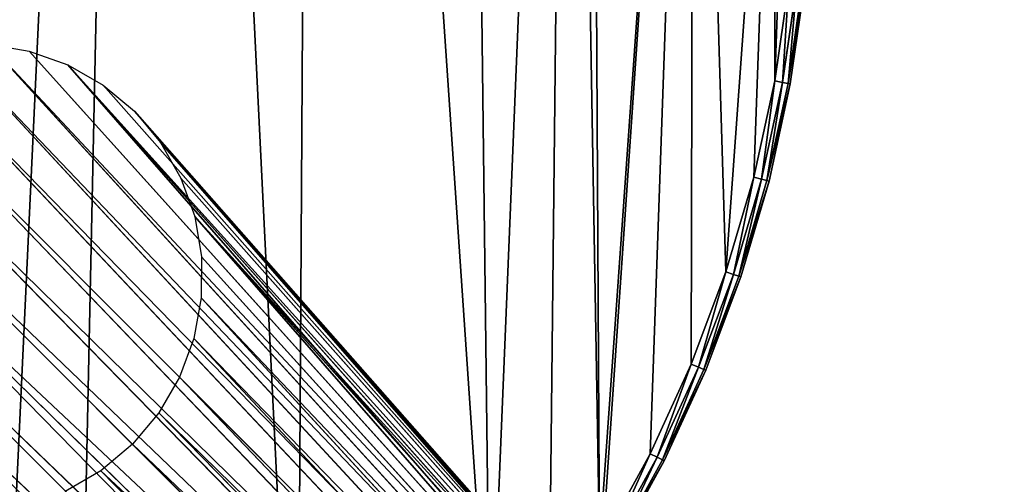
# Model space of a CAD drawing. Extents: x 61 to 680, y 107 to 1063.
# Tile 74 of 186: x 398 to 460, y 288 to 317. Entities that reach past the tile are written whole.
import ezdxf

# ---------------------------------------------------------------- set-up
doc = ezdxf.new("R2010")
doc.units = 0
doc.layers.get('0').update_dxf_attribs({"color": 13, "linetype": 'CONTINUOUS'})

# ---------------------------------------------------------------- blocks, each defined once
blk = doc.blocks.new('GROUP_1')
for p, q in [((364.174, 90.161, 20), (363.283, 83.982, 20)), ((364.174, 90.161), (363.283, 83.982)), ((363.775, 83.893, 19.866), (364.672, 90.107, 19.866)), ((363.775, 83.893, 0.134), (364.672, 90.107, 0.134)), ((364.135, 83.827, 19.5), (365.036, 90.068, 19.5)), ((364.135, 83.827, 0.5), (365.036, 90.068, 0.5)), ((364.267, 83.803, 1), (365.169, 90.053, 1)), ((364.267, 83.803, 19), (365.169, 90.053, 19)), ((363.283, 83.982, 20), (361.951, 77.883, 20)), ((363.283, 83.982), (361.951, 77.883)), ((362.435, 77.759, 19.866), (363.775, 83.893, 19.866)), ((362.435, 77.759, 0.134), (363.775, 83.893, 0.134)), ((362.79, 77.668, 19.5), (364.135, 83.827, 19.5)), ((362.79, 77.668, 0.5), (364.135, 83.827, 0.5)), ((362.92, 77.634, 1), (364.267, 83.803, 1)), ((362.92, 77.634, 19), (364.267, 83.803, 19)), ((363.283, 83.982, 20), (363.775, 83.893, 19.866)), ((363.283, 83.982), (363.775, 83.893, 0.134)), ((363.775, 83.893, 19.866), (364.135, 83.827, 19.5)), ((363.775, 83.893, 0.134), (364.135, 83.827, 0.5)), ((364.135, 83.827, 19.5), (364.267, 83.803, 19)), ((364.135, 83.827, 0.5), (364.267, 83.803, 1)), ((364.267, 83.803, 1), (364.267, 83.803, 19)), ((361.951, 77.883, 20), (360.184, 71.895, 20)), ((361.951, 77.883), (360.184, 71.895)), ((360.659, 71.736, 19.866), (362.435, 77.759, 19.866)), ((360.659, 71.736, 0.134), (362.435, 77.759, 0.134)), ((361.006, 71.62, 19.5), (362.79, 77.668, 19.5)), ((361.006, 71.62, 0.5), (362.79, 77.668, 0.5)), ((361.133, 71.578, 1), (362.92, 77.634, 1)), ((361.133, 71.578, 19), (362.92, 77.634, 19)), ((361.951, 77.883, 20), (362.435, 77.759, 19.866)), ((361.951, 77.883), (362.435, 77.759, 0.134)), ((362.435, 77.759, 19.866), (362.79, 77.668, 19.5)), ((362.435, 77.759, 0.134), (362.79, 77.668, 0.5)), ((362.79, 77.668, 19.5), (362.92, 77.634, 19)), ((362.79, 77.668, 0.5), (362.92, 77.634, 1)), ((362.92, 77.634, 1), (362.92, 77.634, 19)), ((360.184, 71.895, 20), (357.994, 66.049, 20)), ((360.184, 71.895), (357.994, 66.049)), ((358.456, 65.857, 19.866), (360.659, 71.736, 19.866)), ((358.456, 65.857, 0.134), (360.659, 71.736, 0.134)), ((360.184, 71.895, 20), (360.659, 71.736, 19.866)), ((360.184, 71.895), (360.659, 71.736, 0.134)), ((360.659, 71.736, 19.866), (361.006, 71.62, 19.5)), ((360.659, 71.736, 0.134), (361.006, 71.62, 0.5)), ((358.794, 65.716, 19.5), (361.006, 71.62, 19.5)), ((358.794, 65.716, 0.5), (361.006, 71.62, 0.5)), ((358.917, 65.665, 1), (361.133, 71.578, 1)), ((358.917, 65.665, 19), (361.133, 71.578, 19)), ((361.006, 71.62, 19.5), (361.133, 71.578, 19)), ((361.006, 71.62, 0.5), (361.133, 71.578, 1)), ((361.133, 71.578, 1), (361.133, 71.578, 19)), ((357.994, 66.049, 20), (355.389, 60.376, 20)), ((357.994, 66.049), (355.389, 60.376)), ((355.836, 60.151, 19.866), (358.456, 65.857, 19.866)), ((355.836, 60.151, 0.134), (358.456, 65.857, 0.134)), ((356.163, 59.986, 19.5), (358.794, 65.716, 19.5)), ((356.163, 59.986, 0.5), (358.794, 65.716, 0.5)), ((356.283, 59.926, 1), (358.917, 65.665, 1)), ((356.283, 59.926, 19), (358.917, 65.665, 19)), ((357.994, 66.049, 20), (358.456, 65.857, 19.866)), ((357.994, 66.049), (358.456, 65.857, 0.134)), ((358.456, 65.857, 19.866), (358.794, 65.716, 19.5)), ((358.456, 65.857, 0.134), (358.794, 65.716, 0.5)), ((358.794, 65.716, 19.5), (358.917, 65.665, 19)), ((358.794, 65.716, 0.5), (358.917, 65.665, 1)), ((358.917, 65.665, 1), (358.917, 65.665, 19)), ((355.389, 60.376, 20), (352.385, 54.903, 20)), ((355.389, 60.376), (352.385, 54.903)), ((352.815, 54.647, 19.866), (355.836, 60.151, 19.866)), ((352.815, 54.647, 0.134), (355.836, 60.151, 0.134)), ((353.129, 54.459, 19.5), (356.163, 59.986, 19.5)), ((353.129, 54.459, 0.5), (356.163, 59.986, 0.5)), ((353.244, 54.391, 1), (356.283, 59.926, 1)), ((353.244, 54.391, 19), (356.283, 59.926, 19)), ((355.389, 60.376, 20), (355.836, 60.151, 19.866)), ((355.836, 60.151, 0.134), (355.389, 60.376)), ((355.836, 60.151, 19.866), (356.163, 59.986, 19.5)), ((356.163, 59.986, 0.5), (355.836, 60.151, 0.134)), ((356.163, 59.986, 19.5), (356.283, 59.926, 19)), ((356.283, 59.926, 1), (356.163, 59.986, 0.5)), ((356.283, 59.926, 1), (356.283, 59.926, 19))]:
    blk.add_line(p, q)
mesh = blk.add_polyface()
corners = [(1.001, 102.63), (1.446, 90.161), (1, 96.387), (1.45, 108.857), (2.338, 83.982), (2.344, 115.038), (3.67, 77.883), (7.455, 138.96), (5.436, 71.895), (7.627, 66.049), (14.036, 162.523), (10.231, 60.378), (13.442, 54.587), (20.372, 44.689), (15.351, 166.309), (22.061, 185.635), (32.574, 32.487), (31.499, 208.206), (42.314, 230.151), (46.71, 22.589), (54.465, 251.385), (59.3, 16.718), (67.906, 271.827), (87.382, 10.088), (82.584, 291.399), (98.444, 310.027), (89.323, 9.63), (133.698, 3.303), (99.039, 310.644), (115.426, 327.639), (119.918, 331.755), (123.776, 334.963), (128.228, 338.286), (132.849, 341.37), (137.625, 344.207), (178.462, 1.001), (142.545, 346.789), (147.593, 349.108), (152.756, 351.159), (158.02, 352.935), (163.37, 354.432), (168.791, 355.646), (174.27, 356.573), (177.105, 356.908), (179.955, 357.11), (223.252, 2.742), (182.81, 357.177), (185.666, 357.11), (188.515, 356.908), (191.351, 356.573), (196.83, 355.646), (202.251, 354.432), (207.601, 352.935), (212.865, 351.159), (218.028, 349.108), (223.076, 346.789), (227.996, 344.207), (267.702, 8.513), (232.772, 341.37), (237.393, 338.286), (241.845, 334.963), (245.703, 331.755), (250.195, 327.639), (266.581, 310.644), (267.176, 310.027), (283.037, 291.399), (272.553, 9.594), (278.523, 10.743), (284.46, 11.957), (297.715, 271.827), (290.381, 13.241), (296.287, 14.594), (302.131, 16.005), (311.155, 251.385), (313.477, 20.055), (323.307, 230.151), (318.911, 22.589), (333.046, 32.487), (334.122, 208.206), (345.261, 44.701), (343.56, 185.635), (350.27, 166.309), (348.996, 49.66), (352.188, 54.599), (351.585, 162.523), (358.166, 138.96), (352.385, 54.903), (355.389, 60.376), (357.994, 66.049), (360.184, 71.895), (363.277, 115.038), (361.951, 77.883), (363.283, 83.982), (364.171, 108.857), (364.174, 90.161), (364.62, 102.63), (364.621, 96.387)]
mesh.append_faces([[corners[k] for k in face] for face in [(0, 1, 2), (94, 95, 96)]], dxfattribs={"vtx0": -1})
mesh.append_faces([[corners[k] for k in face] for face in [(1, 3, 4), (4, 5, 6), (6, 7, 8), (8, 7, 9), (9, 10, 11), (11, 10, 12), (12, 10, 13), (13, 15, 16), (16, 18, 19), (19, 20, 21), (21, 22, 23), (23, 25, 26), (26, 25, 27), (27, 34, 35), (35, 44, 45), (45, 56, 57), (57, 65, 66), (66, 65, 67), (67, 65, 68), (68, 69, 70), (70, 69, 71), (71, 69, 72), (72, 73, 74), (74, 75, 76), (76, 75, 77), (77, 78, 79), (79, 81, 82), (82, 81, 83), (83, 85, 86), (86, 85, 87), (87, 85, 88), (88, 85, 89), (89, 90, 91), (91, 90, 92), (92, 93, 94)]], dxfattribs={"vtx0": -1, "vtx1": -1})
mesh.append_faces([[corners[k] for k in face] for face in [(1, 0, 3), (4, 3, 5), (6, 5, 7), (9, 7, 10), (13, 10, 14), (13, 14, 15), (16, 15, 17), (16, 17, 18), (19, 18, 20), (21, 20, 22), (23, 22, 24), (23, 24, 25), (27, 25, 28), (27, 28, 29), (27, 29, 30), (27, 30, 31), (27, 31, 32), (27, 32, 33), (27, 33, 34), (35, 34, 36), (35, 36, 37), (35, 37, 38), (35, 38, 39), (35, 39, 40), (35, 40, 41), (35, 41, 42), (35, 42, 43), (35, 43, 44), (45, 44, 46), (45, 46, 47), (45, 47, 48), (45, 48, 49), (45, 49, 50), (45, 50, 51), (45, 51, 52), (45, 52, 53), (45, 53, 54), (45, 54, 55), (45, 55, 56), (57, 56, 58), (57, 58, 59), (57, 59, 60), (57, 60, 61), (57, 61, 62), (57, 62, 63), (57, 63, 64), (57, 64, 65), (68, 65, 69), (72, 69, 73), (74, 73, 75), (77, 75, 78), (79, 78, 80), (79, 80, 81), (83, 81, 84), (83, 84, 85), (89, 85, 90), (92, 90, 93), (94, 93, 95)]], dxfattribs={"vtx0": -1, "vtx2": -1})
mesh = blk.add_polyface()
corners = [(1.446, 90.161, 20), (1.001, 102.63, 20), (1, 96.387, 20), (1.45, 108.857, 20), (2.338, 83.982, 20), (2.344, 115.038, 20), (3.67, 77.883, 20), (7.455, 138.96, 20), (5.436, 71.895, 20), (7.627, 66.049, 20), (14.036, 162.523, 20), (10.231, 60.378, 20), (13.442, 54.587, 20), (20.372, 44.689, 20), (15.351, 166.309, 20), (22.061, 185.635, 20), (32.574, 32.487, 20), (31.499, 208.206, 20), (42.314, 230.151, 20), (46.71, 22.589, 20), (54.465, 251.385, 20), (59.3, 16.718, 20), (67.906, 271.827, 20), (87.382, 10.088, 20), (82.584, 291.399, 20), (98.444, 310.027, 20), (89.323, 9.63, 20), (133.698, 3.303, 20), (99.039, 310.644, 20), (115.426, 327.639, 20), (119.918, 331.755, 20), (123.776, 334.963, 20), (128.228, 338.286, 20), (132.849, 341.37, 20), (137.625, 344.207, 20), (178.462, 1.001, 20), (142.545, 346.789, 20), (147.593, 349.108, 20), (152.756, 351.159, 20), (158.02, 352.935, 20), (163.37, 354.432, 20), (168.791, 355.646, 20), (174.27, 356.573, 20), (177.105, 356.908, 20), (179.955, 357.11, 20), (223.252, 2.742, 20), (182.81, 357.177, 20), (185.666, 357.11, 20), (188.515, 356.908, 20), (191.351, 356.573, 20), (196.83, 355.646, 20), (202.251, 354.432, 20), (207.601, 352.935, 20), (212.865, 351.159, 20), (218.028, 349.108, 20), (223.076, 346.789, 20), (227.996, 344.207, 20), (267.702, 8.513, 20), (232.772, 341.37, 20), (237.393, 338.286, 20), (241.845, 334.963, 20), (245.703, 331.755, 20), (250.195, 327.639, 20), (266.581, 310.644, 20), (267.176, 310.027, 20), (283.037, 291.399, 20), (272.553, 9.594, 20), (278.523, 10.743, 20), (284.46, 11.957, 20), (297.715, 271.827, 20), (290.381, 13.241, 20), (296.287, 14.594, 20), (302.131, 16.005, 20), (311.155, 251.385, 20), (313.477, 20.055, 20), (323.307, 230.151, 20), (318.911, 22.589, 20), (333.046, 32.487, 20), (334.122, 208.206, 20), (345.261, 44.701, 20), (343.56, 185.635, 20), (350.27, 166.309, 20), (348.996, 49.66, 20), (352.188, 54.599, 20), (351.585, 162.523, 20), (358.166, 138.96, 20), (352.385, 54.903, 20), (355.389, 60.376, 20), (357.994, 66.049, 20), (360.184, 71.895, 20), (363.277, 115.038, 20), (361.951, 77.883, 20), (363.283, 83.982, 20), (364.171, 108.857, 20), (364.174, 90.161, 20), (364.62, 102.63, 20), (364.621, 96.387, 20)]
mesh.append_faces([[corners[k] for k in face] for face in [(0, 1, 2), (95, 94, 96)]], dxfattribs={"vtx0": -1})
mesh.append_faces([[corners[k] for k in face] for face in [(1, 0, 3), (3, 4, 5), (5, 6, 7), (7, 9, 10), (10, 13, 14), (14, 13, 15), (15, 16, 17), (17, 16, 18), (18, 19, 20), (20, 21, 22), (22, 23, 24), (24, 23, 25), (25, 27, 28), (28, 27, 29), (29, 27, 30), (30, 27, 31), (31, 27, 32), (32, 27, 33), (33, 27, 34), (34, 35, 36), (36, 35, 37), (37, 35, 38), (38, 35, 39), (39, 35, 40), (40, 35, 41), (41, 35, 42), (42, 35, 43), (43, 35, 44), (44, 45, 46), (46, 45, 47), (47, 45, 48), (48, 45, 49), (49, 45, 50), (50, 45, 51), (51, 45, 52), (52, 45, 53), (53, 45, 54), (54, 45, 55), (55, 45, 56), (56, 57, 58), (58, 57, 59), (59, 57, 60), (60, 57, 61), (61, 57, 62), (62, 57, 63), (63, 57, 64), (64, 57, 65), (65, 68, 69), (69, 72, 73), (73, 74, 75), (75, 77, 78), (78, 79, 80), (80, 79, 81), (81, 83, 84), (84, 83, 85), (85, 89, 90), (90, 92, 93), (93, 94, 95)]], dxfattribs={"vtx0": -1, "vtx1": -1})
mesh.append_faces([[corners[k] for k in face] for face in [(3, 0, 4), (5, 4, 6), (7, 6, 8), (7, 8, 9), (10, 9, 11), (10, 11, 12), (10, 12, 13), (15, 13, 16), (18, 16, 19), (20, 19, 21), (22, 21, 23), (25, 23, 26), (25, 26, 27), (34, 27, 35), (44, 35, 45), (56, 45, 57), (65, 57, 66), (65, 66, 67), (65, 67, 68), (69, 68, 70), (69, 70, 71), (69, 71, 72), (73, 72, 74), (75, 74, 76), (75, 76, 77), (78, 77, 79), (81, 79, 82), (81, 82, 83), (85, 83, 86), (85, 86, 87), (85, 87, 88), (85, 88, 89), (90, 89, 91), (90, 91, 92), (93, 92, 94)]], dxfattribs={"vtx0": -1, "vtx2": -1})
mesh = blk.add_polyface()
corners = [(363.775, 83.893, 19.866), (364.174, 90.161, 20), (363.283, 83.982, 20), (364.672, 90.107, 19.866)]
mesh.append_faces([[corners[k] for k in face] for face in [(0, 1, 2), (1, 0, 3)]], dxfattribs={"vtx0": -1})
mesh = blk.add_polyface()
corners = [(364.174, 90.161), (363.775, 83.893, 0.134), (363.283, 83.982), (364.672, 90.107, 0.134)]
mesh.append_faces([[corners[k] for k in face] for face in [(0, 1, 2), (1, 0, 3)]], dxfattribs={"vtx0": -1})
mesh = blk.add_polyface()
corners = [(364.135, 83.827, 19.5), (364.672, 90.107, 19.866), (363.775, 83.893, 19.866), (365.036, 90.068, 19.5)]
mesh.append_faces([[corners[k] for k in face] for face in [(0, 1, 2), (1, 0, 3)]], dxfattribs={"vtx0": -1})
mesh = blk.add_polyface()
corners = [(364.672, 90.107, 0.134), (364.135, 83.827, 0.5), (363.775, 83.893, 0.134), (365.036, 90.068, 0.5)]
mesh.append_faces([[corners[k] for k in face] for face in [(0, 1, 2), (1, 0, 3)]], dxfattribs={"vtx0": -1})
mesh = blk.add_polyface()
corners = [(365.169, 90.053, 19), (364.135, 83.827, 19.5), (364.267, 83.803, 19), (365.036, 90.068, 19.5)]
mesh.append_faces([[corners[k] for k in face] for face in [(0, 1, 2), (1, 0, 3)]], dxfattribs={"vtx0": -1})
mesh = blk.add_polyface()
corners = [(364.135, 83.827, 0.5), (365.169, 90.053, 1), (364.267, 83.803, 1), (365.036, 90.068, 0.5)]
mesh.append_faces([[corners[k] for k in face] for face in [(0, 1, 2), (1, 0, 3)]], dxfattribs={"vtx0": -1})
mesh = blk.add_polyface()
corners = [(364.267, 83.803, 1), (365.169, 90.053, 19), (364.267, 83.803, 19), (365.169, 90.053, 1)]
mesh.append_faces([[corners[k] for k in face] for face in [(0, 1, 2), (1, 0, 3)]], dxfattribs={"vtx0": -1})
mesh = blk.add_polyface()
corners = [(362.435, 77.759, 19.866), (363.283, 83.982, 20), (361.951, 77.883, 20), (363.775, 83.893, 19.866)]
mesh.append_faces([[corners[k] for k in face] for face in [(0, 1, 2), (1, 0, 3)]], dxfattribs={"vtx0": -1})
mesh = blk.add_polyface()
corners = [(363.283, 83.982), (362.435, 77.759, 0.134), (361.951, 77.883), (363.775, 83.893, 0.134)]
mesh.append_faces([[corners[k] for k in face] for face in [(0, 1, 2), (1, 0, 3)]], dxfattribs={"vtx0": -1})
mesh = blk.add_polyface()
corners = [(362.79, 77.668, 19.5), (363.775, 83.893, 19.866), (362.435, 77.759, 19.866), (364.135, 83.827, 19.5)]
mesh.append_faces([[corners[k] for k in face] for face in [(0, 1, 2), (1, 0, 3)]], dxfattribs={"vtx0": -1})
mesh = blk.add_polyface()
corners = [(363.775, 83.893, 0.134), (362.79, 77.668, 0.5), (362.435, 77.759, 0.134), (364.135, 83.827, 0.5)]
mesh.append_faces([[corners[k] for k in face] for face in [(0, 1, 2), (1, 0, 3)]], dxfattribs={"vtx0": -1})
mesh = blk.add_polyface()
corners = [(364.267, 83.803, 19), (362.79, 77.668, 19.5), (362.92, 77.634, 19), (364.135, 83.827, 19.5)]
mesh.append_faces([[corners[k] for k in face] for face in [(0, 1, 2), (1, 0, 3)]], dxfattribs={"vtx0": -1})
mesh = blk.add_polyface()
corners = [(362.79, 77.668, 0.5), (364.267, 83.803, 1), (362.92, 77.634, 1), (364.135, 83.827, 0.5)]
mesh.append_faces([[corners[k] for k in face] for face in [(0, 1, 2), (1, 0, 3)]], dxfattribs={"vtx0": -1})
mesh = blk.add_polyface()
corners = [(364.267, 83.803, 1), (362.92, 77.634, 19), (362.92, 77.634, 1), (364.267, 83.803, 19)]
mesh.append_faces([[corners[k] for k in face] for face in [(0, 1, 2), (1, 0, 3)]], dxfattribs={"vtx0": -1})
mesh = blk.add_polyface()
corners = [(360.659, 71.736, 19.866), (361.951, 77.883, 20), (360.184, 71.895, 20), (362.435, 77.759, 19.866)]
mesh.append_faces([[corners[k] for k in face] for face in [(0, 1, 2), (1, 0, 3)]], dxfattribs={"vtx0": -1})
mesh = blk.add_polyface()
corners = [(361.951, 77.883), (360.659, 71.736, 0.134), (360.184, 71.895), (362.435, 77.759, 0.134)]
mesh.append_faces([[corners[k] for k in face] for face in [(0, 1, 2), (1, 0, 3)]], dxfattribs={"vtx0": -1})
mesh = blk.add_polyface()
corners = [(361.006, 71.62, 19.5), (362.435, 77.759, 19.866), (360.659, 71.736, 19.866), (362.79, 77.668, 19.5)]
mesh.append_faces([[corners[k] for k in face] for face in [(0, 1, 2), (1, 0, 3)]], dxfattribs={"vtx0": -1})
mesh = blk.add_polyface()
corners = [(362.435, 77.759, 0.134), (361.006, 71.62, 0.5), (360.659, 71.736, 0.134), (362.79, 77.668, 0.5)]
mesh.append_faces([[corners[k] for k in face] for face in [(0, 1, 2), (1, 0, 3)]], dxfattribs={"vtx0": -1})
mesh = blk.add_polyface()
corners = [(362.92, 77.634, 19), (361.006, 71.62, 19.5), (361.133, 71.578, 19), (362.79, 77.668, 19.5)]
mesh.append_faces([[corners[k] for k in face] for face in [(0, 1, 2), (1, 0, 3)]], dxfattribs={"vtx0": -1})
mesh = blk.add_polyface()
corners = [(361.006, 71.62, 0.5), (362.92, 77.634, 1), (361.133, 71.578, 1), (362.79, 77.668, 0.5)]
mesh.append_faces([[corners[k] for k in face] for face in [(0, 1, 2), (1, 0, 3)]], dxfattribs={"vtx0": -1})
mesh = blk.add_polyface()
corners = [(362.92, 77.634, 1), (361.133, 71.578, 19), (361.133, 71.578, 1), (362.92, 77.634, 19)]
mesh.append_faces([[corners[k] for k in face] for face in [(0, 1, 2), (1, 0, 3)]], dxfattribs={"vtx0": -1})
mesh = blk.add_polyface()
corners = [(358.456, 65.857, 19.866), (360.184, 71.895, 20), (357.994, 66.049, 20), (360.659, 71.736, 19.866)]
mesh.append_faces([[corners[k] for k in face] for face in [(0, 1, 2), (1, 0, 3)]], dxfattribs={"vtx0": -1})
mesh = blk.add_polyface()
corners = [(360.184, 71.895), (358.456, 65.857, 0.134), (357.994, 66.049), (360.659, 71.736, 0.134)]
mesh.append_faces([[corners[k] for k in face] for face in [(0, 1, 2), (1, 0, 3)]], dxfattribs={"vtx0": -1})
mesh = blk.add_polyface()
corners = [(358.794, 65.716, 19.5), (360.659, 71.736, 19.866), (358.456, 65.857, 19.866), (361.006, 71.62, 19.5)]
mesh.append_faces([[corners[k] for k in face] for face in [(0, 1, 2), (1, 0, 3)]], dxfattribs={"vtx0": -1})
mesh = blk.add_polyface()
corners = [(360.659, 71.736, 0.134), (358.794, 65.716, 0.5), (358.456, 65.857, 0.134), (361.006, 71.62, 0.5)]
mesh.append_faces([[corners[k] for k in face] for face in [(0, 1, 2), (1, 0, 3)]], dxfattribs={"vtx0": -1})
mesh = blk.add_polyface()
corners = [(361.133, 71.578, 19), (358.794, 65.716, 19.5), (358.917, 65.665, 19), (361.006, 71.62, 19.5)]
mesh.append_faces([[corners[k] for k in face] for face in [(0, 1, 2), (1, 0, 3)]], dxfattribs={"vtx0": -1})
mesh = blk.add_polyface()
corners = [(358.794, 65.716, 0.5), (361.133, 71.578, 1), (358.917, 65.665, 1), (361.006, 71.62, 0.5)]
mesh.append_faces([[corners[k] for k in face] for face in [(0, 1, 2), (1, 0, 3)]], dxfattribs={"vtx0": -1})
mesh = blk.add_polyface()
corners = [(358.917, 65.665, 1), (361.133, 71.578, 19), (358.917, 65.665, 19), (361.133, 71.578, 1)]
mesh.append_faces([[corners[k] for k in face] for face in [(0, 1, 2), (1, 0, 3)]], dxfattribs={"vtx0": -1})
mesh = blk.add_polyface()
corners = [(355.836, 60.151, 19.866), (357.994, 66.049, 20), (355.389, 60.376, 20), (358.456, 65.857, 19.866)]
mesh.append_faces([[corners[k] for k in face] for face in [(0, 1, 2), (1, 0, 3)]], dxfattribs={"vtx0": -1})
mesh = blk.add_polyface()
corners = [(357.994, 66.049), (355.836, 60.151, 0.134), (355.389, 60.376), (358.456, 65.857, 0.134)]
mesh.append_faces([[corners[k] for k in face] for face in [(0, 1, 2), (1, 0, 3)]], dxfattribs={"vtx0": -1})
mesh = blk.add_polyface()
corners = [(356.163, 59.986, 19.5), (358.456, 65.857, 19.866), (355.836, 60.151, 19.866), (358.794, 65.716, 19.5)]
mesh.append_faces([[corners[k] for k in face] for face in [(0, 1, 2), (1, 0, 3)]], dxfattribs={"vtx0": -1})
mesh = blk.add_polyface()
corners = [(358.456, 65.857, 0.134), (356.163, 59.986, 0.5), (355.836, 60.151, 0.134), (358.794, 65.716, 0.5)]
mesh.append_faces([[corners[k] for k in face] for face in [(0, 1, 2), (1, 0, 3)]], dxfattribs={"vtx0": -1})
mesh = blk.add_polyface()
corners = [(358.917, 65.665, 19), (356.163, 59.986, 19.5), (356.283, 59.926, 19), (358.794, 65.716, 19.5)]
mesh.append_faces([[corners[k] for k in face] for face in [(0, 1, 2), (1, 0, 3)]], dxfattribs={"vtx0": -1})
mesh = blk.add_polyface()
corners = [(356.163, 59.986, 0.5), (358.917, 65.665, 1), (356.283, 59.926, 1), (358.794, 65.716, 0.5)]
mesh.append_faces([[corners[k] for k in face] for face in [(0, 1, 2), (1, 0, 3)]], dxfattribs={"vtx0": -1})
mesh = blk.add_polyface()
corners = [(358.917, 65.665, 1), (356.283, 59.926, 19), (356.283, 59.926, 1), (358.917, 65.665, 19)]
mesh.append_faces([[corners[k] for k in face] for face in [(0, 1, 2), (1, 0, 3)]], dxfattribs={"vtx0": -1})
mesh = blk.add_polyface()
corners = [(352.815, 54.647, 19.866), (355.389, 60.376, 20), (352.385, 54.903, 20), (355.836, 60.151, 19.866)]
mesh.append_faces([[corners[k] for k in face] for face in [(0, 1, 2), (1, 0, 3)]], dxfattribs={"vtx0": -1})
mesh = blk.add_polyface()
corners = [(355.389, 60.376), (352.815, 54.647, 0.134), (352.385, 54.903), (355.836, 60.151, 0.134)]
mesh.append_faces([[corners[k] for k in face] for face in [(0, 1, 2), (1, 0, 3)]], dxfattribs={"vtx0": -1})
mesh = blk.add_polyface()
corners = [(353.129, 54.459, 19.5), (355.836, 60.151, 19.866), (352.815, 54.647, 19.866), (356.163, 59.986, 19.5)]
mesh.append_faces([[corners[k] for k in face] for face in [(0, 1, 2), (1, 0, 3)]], dxfattribs={"vtx0": -1})
mesh = blk.add_polyface()
corners = [(355.836, 60.151, 0.134), (353.129, 54.459, 0.5), (352.815, 54.647, 0.134), (356.163, 59.986, 0.5)]
mesh.append_faces([[corners[k] for k in face] for face in [(0, 1, 2), (1, 0, 3)]], dxfattribs={"vtx0": -1})
mesh = blk.add_polyface()
corners = [(356.283, 59.926, 19), (353.129, 54.459, 19.5), (353.244, 54.391, 19), (356.163, 59.986, 19.5)]
mesh.append_faces([[corners[k] for k in face] for face in [(0, 1, 2), (1, 0, 3)]], dxfattribs={"vtx0": -1})
mesh = blk.add_polyface()
corners = [(353.129, 54.459, 0.5), (356.283, 59.926, 1), (353.244, 54.391, 1), (356.163, 59.986, 0.5)]
mesh.append_faces([[corners[k] for k in face] for face in [(0, 1, 2), (1, 0, 3)]], dxfattribs={"vtx0": -1})
mesh = blk.add_polyface()
corners = [(356.283, 59.926, 1), (353.244, 54.391, 19), (353.244, 54.391, 1), (356.283, 59.926, 19)]
mesh.append_faces([[corners[k] for k in face] for face in [(0, 1, 2), (1, 0, 3)]], dxfattribs={"vtx0": -1})
blk = doc.blocks.new('GROUP_2')
for p, q in [((23.74, 20.046, 9.808), (27.99, 22.5, 539.808)), ((24.484, 18.452, 9.808), (29.095, 20.13, 539.808)), ((5.061, 16.753, 9.808), (0.228, 17.605, 539.808)), ((24.939, 16.753, 9.808), (29.772, 17.605, 539.808)), ((4.907, 15, 9.808), (0, 15, 539.808)), ((25.093, 15, 9.808), (30, 15, 539.808)), ((5.061, 13.247, 9.808), (0.228, 12.395, 539.808)), ((24.939, 13.247, 9.808), (29.772, 12.395, 539.808)), ((5.516, 11.548, 9.808), (0.905, 9.87, 539.808)), ((24.484, 11.548, 9.808), (29.095, 9.87, 539.808)), ((6.26, 9.954, 9.808), (2.01, 7.5, 539.808)), ((23.74, 9.954, 9.808), (27.99, 7.5, 539.808)), ((7.269, 8.513, 9.808), (3.509, 5.358, 539.808)), ((22.731, 8.513, 9.808), (26.491, 5.358, 539.808)), ((8.513, 7.269, 9.808), (5.358, 3.509, 539.808)), ((21.487, 7.269, 9.808), (24.642, 3.509, 539.808)), ((9.954, 6.26, 9.808), (7.5, 2.01, 539.808)), ((20.046, 6.26, 9.808), (22.5, 2.01, 539.808)), ((11.548, 5.516, 9.808), (9.87, 0.905, 539.808)), ((13.247, 5.061, 9.808), (12.395, 0.228, 539.808)), ((16.753, 5.061, 9.808), (17.605, 0.228, 539.808)), ((18.452, 5.516, 9.808), (20.13, 0.905, 539.808)), ((15, 4.907, 9.808), (15, 0, 539.808))]:
    blk.add_line(p, q)
mesh = blk.add_polyface()
corners = [(12.395, 29.772, 539.808), (15, 25.093, 9.808), (13.247, 24.939, 9.808), (15, 30, 539.808)]
mesh.append_faces([[corners[k] for k in face] for face in [(0, 1, 2), (1, 0, 3)]], dxfattribs={"vtx0": -1})
mesh = blk.add_polyface()
corners = [(15, 30, 539.808), (16.753, 24.939, 9.808), (15, 25.093, 9.808), (17.605, 29.772, 539.808)]
mesh.append_faces([[corners[k] for k in face] for face in [(0, 1, 2), (1, 0, 3)]], dxfattribs={"vtx0": -1})
mesh = blk.add_polyface()
corners = [(11.548, 24.484, 9.808), (12.395, 29.772, 539.808), (13.247, 24.939, 9.808), (9.87, 29.095, 539.808)]
mesh.append_faces([[corners[k] for k in face] for face in [(0, 1, 2), (1, 0, 3)]], dxfattribs={"vtx0": -1})
mesh = blk.add_polyface()
corners = [(17.605, 29.772, 539.808), (18.452, 24.484, 9.808), (16.753, 24.939, 9.808), (20.13, 29.095, 539.808)]
mesh.append_faces([[corners[k] for k in face] for face in [(0, 1, 2), (1, 0, 3)]], dxfattribs={"vtx0": -1})
mesh = blk.add_polyface()
corners = [(20.13, 29.095, 539.808), (20.046, 23.74, 9.808), (18.452, 24.484, 9.808), (22.5, 27.99, 539.808)]
mesh.append_faces([[corners[k] for k in face] for face in [(0, 1, 2), (1, 0, 3)]], dxfattribs={"vtx0": -1})
mesh = blk.add_polyface()
corners = [(22.5, 27.99, 539.808), (21.487, 22.731, 9.808), (20.046, 23.74, 9.808), (24.642, 26.491, 539.808)]
mesh.append_faces([[corners[k] for k in face] for face in [(0, 1, 2), (1, 0, 3)]], dxfattribs={"vtx0": -1})
mesh = blk.add_polyface()
corners = [(21.487, 22.731, 9.808), (26.491, 24.642, 539.808), (22.731, 21.487, 9.808), (24.642, 26.491, 539.808)]
mesh.append_faces([[corners[k] for k in face] for face in [(0, 1, 2), (1, 0, 3)]], dxfattribs={"vtx0": -1})
mesh = blk.add_polyface()
corners = [(22.731, 21.487, 9.808), (27.99, 22.5, 539.808), (23.74, 20.046, 9.808), (26.491, 24.642, 539.808)]
mesh.append_faces([[corners[k] for k in face] for face in [(0, 1, 2), (1, 0, 3)]], dxfattribs={"vtx0": -1})
mesh = blk.add_polyface()
corners = [(23.74, 20.046, 9.808), (29.095, 20.13, 539.808), (24.484, 18.452, 9.808), (27.99, 22.5, 539.808)]
mesh.append_faces([[corners[k] for k in face] for face in [(0, 1, 2), (1, 0, 3)]], dxfattribs={"vtx0": -1})
mesh = blk.add_polyface()
corners = [(0.228, 17.605, 539.808), (5.516, 18.452, 9.808), (5.061, 16.753, 9.808), (0.905, 20.13, 539.808)]
mesh.append_faces([[corners[k] for k in face] for face in [(0, 1, 2), (1, 0, 3)]], dxfattribs={"vtx0": -1})
mesh = blk.add_polyface()
corners = [(24.484, 18.452, 9.808), (29.772, 17.605, 539.808), (24.939, 16.753, 9.808), (29.095, 20.13, 539.808)]
mesh.append_faces([[corners[k] for k in face] for face in [(0, 1, 2), (1, 0, 3)]], dxfattribs={"vtx0": -1})
mesh = blk.add_polyface()
corners = [(0.228, 17.605, 539.808), (4.907, 15, 9.808), (0, 15, 539.808), (5.061, 16.753, 9.808)]
mesh.append_faces([[corners[k] for k in face] for face in [(0, 1, 2), (1, 0, 3)]], dxfattribs={"vtx0": -1})
mesh = blk.add_polyface()
corners = [(25.093, 15, 9.808), (29.772, 17.605, 539.808), (30, 15, 539.808), (24.939, 16.753, 9.808)]
mesh.append_faces([[corners[k] for k in face] for face in [(0, 1, 2), (1, 0, 3)]], dxfattribs={"vtx0": -1})
mesh = blk.add_polyface()
corners = [(0, 15, 539.808), (5.061, 13.247, 9.808), (0.228, 12.395, 539.808), (4.907, 15, 9.808)]
mesh.append_faces([[corners[k] for k in face] for face in [(0, 1, 2), (1, 0, 3)]], dxfattribs={"vtx0": -1})
mesh = blk.add_polyface()
corners = [(24.939, 13.247, 9.808), (30, 15, 539.808), (29.772, 12.395, 539.808), (25.093, 15, 9.808)]
mesh.append_faces([[corners[k] for k in face] for face in [(0, 1, 2), (1, 0, 3)]], dxfattribs={"vtx0": -1})
mesh = blk.add_polyface()
corners = [(0.228, 12.395, 539.808), (5.516, 11.548, 9.808), (0.905, 9.87, 539.808), (5.061, 13.247, 9.808)]
mesh.append_faces([[corners[k] for k in face] for face in [(0, 1, 2), (1, 0, 3)]], dxfattribs={"vtx0": -1})
mesh = blk.add_polyface()
corners = [(24.484, 11.548, 9.808), (29.772, 12.395, 539.808), (29.095, 9.87, 539.808), (24.939, 13.247, 9.808)]
mesh.append_faces([[corners[k] for k in face] for face in [(0, 1, 2), (1, 0, 3)]], dxfattribs={"vtx0": -1})
mesh = blk.add_polyface()
corners = [(0.905, 9.87, 539.808), (6.26, 9.954, 9.808), (2.01, 7.5, 539.808), (5.516, 11.548, 9.808)]
mesh.append_faces([[corners[k] for k in face] for face in [(0, 1, 2), (1, 0, 3)]], dxfattribs={"vtx0": -1})
mesh = blk.add_polyface()
corners = [(23.74, 9.954, 9.808), (29.095, 9.87, 539.808), (27.99, 7.5, 539.808), (24.484, 11.548, 9.808)]
mesh.append_faces([[corners[k] for k in face] for face in [(0, 1, 2), (1, 0, 3)]], dxfattribs={"vtx0": -1})
mesh = blk.add_polyface()
corners = [(2.01, 7.5, 539.808), (7.269, 8.513, 9.808), (3.509, 5.358, 539.808), (6.26, 9.954, 9.808)]
mesh.append_faces([[corners[k] for k in face] for face in [(0, 1, 2), (1, 0, 3)]], dxfattribs={"vtx0": -1})
mesh = blk.add_polyface()
corners = [(22.731, 8.513, 9.808), (27.99, 7.5, 539.808), (26.491, 5.358, 539.808), (23.74, 9.954, 9.808)]
mesh.append_faces([[corners[k] for k in face] for face in [(0, 1, 2), (1, 0, 3)]], dxfattribs={"vtx0": -1})
mesh = blk.add_polyface()
corners = [(3.509, 5.358, 539.808), (8.513, 7.269, 9.808), (5.358, 3.509, 539.808), (7.269, 8.513, 9.808)]
mesh.append_faces([[corners[k] for k in face] for face in [(0, 1, 2), (1, 0, 3)]], dxfattribs={"vtx0": -1})
mesh = blk.add_polyface()
corners = [(21.487, 7.269, 9.808), (26.491, 5.358, 539.808), (24.642, 3.509, 539.808), (22.731, 8.513, 9.808)]
mesh.append_faces([[corners[k] for k in face] for face in [(0, 1, 2), (1, 0, 3)]], dxfattribs={"vtx0": -1})
mesh = blk.add_polyface()
corners = [(7.5, 2.01, 539.808), (8.513, 7.269, 9.808), (9.954, 6.26, 9.808), (5.358, 3.509, 539.808)]
mesh.append_faces([[corners[k] for k in face] for face in [(0, 1, 2), (1, 0, 3)]], dxfattribs={"vtx0": -1})
mesh = blk.add_polyface()
corners = [(24.642, 3.509, 539.808), (20.046, 6.26, 9.808), (21.487, 7.269, 9.808), (22.5, 2.01, 539.808)]
mesh.append_faces([[corners[k] for k in face] for face in [(0, 1, 2), (1, 0, 3)]], dxfattribs={"vtx0": -1})
mesh = blk.add_polyface()
corners = [(11.548, 5.516, 9.808), (7.5, 2.01, 539.808), (9.954, 6.26, 9.808), (9.87, 0.905, 539.808)]
mesh.append_faces([[corners[k] for k in face] for face in [(0, 1, 2), (1, 0, 3)]], dxfattribs={"vtx0": -1})
mesh = blk.add_polyface()
corners = [(20.046, 6.26, 9.808), (20.13, 0.905, 539.808), (18.452, 5.516, 9.808), (22.5, 2.01, 539.808)]
mesh.append_faces([[corners[k] for k in face] for face in [(0, 1, 2), (1, 0, 3)]], dxfattribs={"vtx0": -1})
mesh = blk.add_polyface()
corners = [(12.395, 0.228, 539.808), (11.548, 5.516, 9.808), (13.247, 5.061, 9.808), (9.87, 0.905, 539.808)]
mesh.append_faces([[corners[k] for k in face] for face in [(0, 1, 2), (1, 0, 3)]], dxfattribs={"vtx0": -1})
mesh = blk.add_polyface()
corners = [(15, 0, 539.808), (13.247, 5.061, 9.808), (15, 4.907, 9.808), (12.395, 0.228, 539.808)]
mesh.append_faces([[corners[k] for k in face] for face in [(0, 1, 2), (1, 0, 3)]], dxfattribs={"vtx0": -1})
mesh = blk.add_polyface()
corners = [(16.753, 5.061, 9.808), (15, 0, 539.808), (15, 4.907, 9.808), (17.605, 0.228, 539.808)]
mesh.append_faces([[corners[k] for k in face] for face in [(0, 1, 2), (1, 0, 3)]], dxfattribs={"vtx0": -1})
mesh = blk.add_polyface()
corners = [(20.13, 0.905, 539.808), (16.753, 5.061, 9.808), (18.452, 5.516, 9.808), (17.605, 0.228, 539.808)]
mesh.append_faces([[corners[k] for k in face] for face in [(0, 1, 2), (1, 0, 3)]], dxfattribs={"vtx0": -1})
blk = doc.blocks.new('GROUP_9')
blk.add_blockref('GROUP_1', (9.172, 122.317, 500.5))
at = {"extrusion": (-0.110616, 0.110616, 0.987688), "zscale": 0.9500000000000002, "rotation": 270.0000000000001}
blk.add_blockref('GROUP_2', (-379.207, 183.426, -25.865), dxfattribs=at)

msp = doc.modelspace()

# ---------------------------------------------------------------- block references
msp.add_blockref('GROUP_9', (72.909, 107.246, -0.5))

doc.saveas('drawing.dxf')
